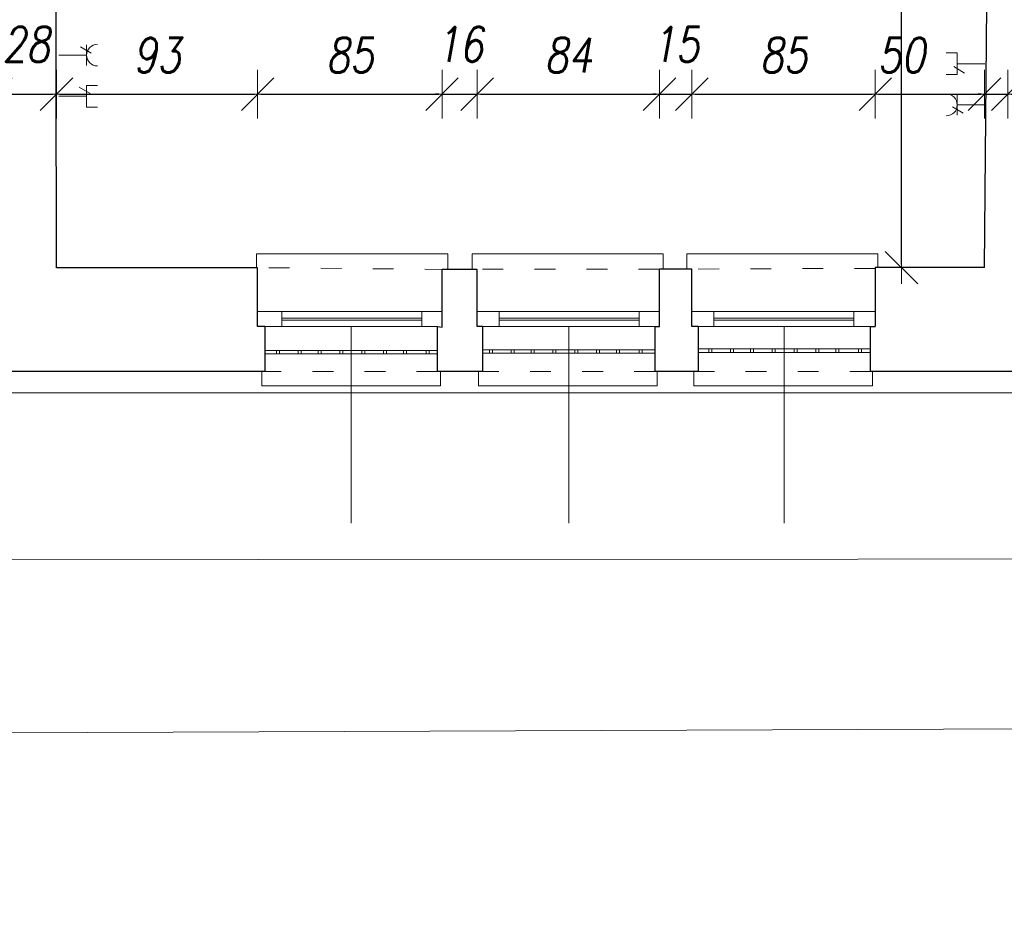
# Model space of a CAD drawing. Header units: millimetres. Extents: x -60479 to 14193, y -32440 to 949.
# Tile 37 of 68: x -28816 to -24276, y -28742 to -24636. Entities that reach past the tile are written whole.
import ezdxf

# ---------------------------------------------------------------- set-up
doc = ezdxf.new("R2010")
doc.units = ezdxf.units.MM
doc.header["$LTSCALE"] = 8
doc.linetypes.add('ACAD_ISO03W100', pattern=[30, 12, -18])
doc.layers.get('Defpoints').update_dxf_attribs({"lineweight": 0})
for name, color, linetype, lineweight in [('A_DIMEN', 7, 'Continuous', 0), ('instalacje', 6, 'Continuous', 0), ('parter_dzwi i okna', 3, 'Continuous', 0), ('parter_kraty', 8, 'Continuous', 0), ('parter_parapet', 6, 'Continuous', 0), ('parter_podciąg', 2, 'ACAD_ISO03W100', 0), ('parter_rzut', 7, 'Continuous', 30), ('parter_widok', 4, 'Continuous', 0), ('RZUT_wymiarowanie', 2, 'Continuous', 0), ('wymiarowanie', 4, 'Continuous', 0)]:
    doc.layers.add(name, color=color, linetype=linetype, lineweight=lineweight)
doc.styles.add('ROMANS1', font='romans.shx', dxfattribs={"width": 0.8, "oblique": 10})
doc.dimstyles.new('NARCH100', dxfattribs={"dimscale": 100, "dimtxt": 1.6, "dimasz": 0.15, "dimexe": 0, "dimexo": 0, "dimgap": 1, "dimtad": 1, "dimdec": 0, "dimlfac": 0.1, "dimrnd": 1, "dimdsep": 46, "dimtxsty": 'ROMANS1', "dimblk": 'wym', "dimcen": -1.5, "dimse1": 1, "dimse2": 1, "dimclrd": 4, "dimclre": 4, "dimclrt": 3, "dimadec": 0, "dimazin": 0, "dimtfac": 0.04, "dimtdec": 0, "dimtmove": 2, "dimatfit": 3, "dimldrblk": 'wym', "dimfxl": 0, "dimtolj": 1, "dimarcsym": 0})

# ---------------------------------------------------------------- blocks, each defined once
blk = doc.blocks.new('wym')
at = {"layer": 'A_DIMEN', "color": 4, "ltscale": 100}
for p, q in [((0, -7.5), (0, 7.5)), ((-5, -5), (5, 5)), ((-5, 0), (5, 0))]:
    blk.add_line(p, q, dxfattribs=at)
blk = doc.blocks.new('*D264')
at = {"layer": 'Defpoints', "color": 0, "transparency": 16777216}
for p in [(-29878.8, -26258.7), (-27685.3, -26258.7), (-27685.3, -31813.7)]:
    blk.add_point(p, dxfattribs=at)
at = {"layer": 'RZUT_wymiarowanie', "color": 4, "lineweight": -2, "transparency": 16777216}
blk.add_line((-29863.8, -31813.7), (-27700.3, -31813.7), dxfattribs=at)
at = {"layer": 'RZUT_wymiarowanie', "color": 4, "lineweight": -2, "transparency": 16777216, "xscale": 15, "yscale": 15, "zscale": 15, "rotation": 179.9999999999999}
blk.add_blockref('wym', (-29878.8, -31813.7), dxfattribs=at)
at = {"layer": 'RZUT_wymiarowanie', "color": 4, "lineweight": -2, "transparency": 16777216, "xscale": 15, "yscale": 15, "zscale": 15}
blk.add_blockref('wym', (-27685.3, -31813.7), dxfattribs=at)
at = {"layer": 'RZUT_wymiarowanie', "color": 3, "transparency": 16777216, "insert": (-28782.1, -31633.7), "char_height": 160, "attachment_point": 5, "style": 'ROMANS1'}
blk.add_mtext('\\A1;219', dxfattribs=at)
blk = doc.blocks.new('*D265')
at = {"layer": 'Defpoints', "color": 0, "transparency": 16777216}
for p in [(-27685.3, -26258.7), (-26889.5, -26258.7), (-26889.5, -31813.7)]:
    blk.add_point(p, dxfattribs=at)
at = {"layer": 'RZUT_wymiarowanie', "color": 4, "lineweight": -2, "transparency": 16777216}
blk.add_line((-27670.3, -31813.7), (-26904.5, -31813.7), dxfattribs=at)
at = {"layer": 'RZUT_wymiarowanie', "color": 4, "lineweight": -2, "transparency": 16777216, "xscale": 15, "yscale": 15, "zscale": 15, "rotation": 179.9999999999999}
blk.add_blockref('wym', (-27685.3, -31813.7), dxfattribs=at)
at = {"layer": 'RZUT_wymiarowanie', "color": 4, "lineweight": -2, "transparency": 16777216, "xscale": 15, "yscale": 15, "zscale": 15}
blk.add_blockref('wym', (-26889.5, -31813.7), dxfattribs=at)
at = {"layer": 'RZUT_wymiarowanie', "color": 3, "transparency": 16777216, "insert": (-27287.4, -31633.7), "char_height": 160, "attachment_point": 5, "style": 'ROMANS1'}
blk.add_mtext('\\A1;80', dxfattribs=at)
blk = doc.blocks.new('*D266')
at = {"layer": 'Defpoints', "color": 0, "transparency": 16777216}
for p in [(-26889.5, -26258.7), (-26681.4, -26258.7), (-26681.4, -31813.7)]:
    blk.add_point(p, dxfattribs=at)
at = {"layer": 'RZUT_wymiarowanie', "color": 4, "lineweight": -2, "transparency": 16777216}
for p, q in [((-26904.5, -31813.7), (-26919.5, -31813.7)), ((-26889.5, -31813.7), (-26681.4, -31813.7)), ((-26666.4, -31813.7), (-26651.4, -31813.7))]:
    blk.add_line(p, q, dxfattribs=at)
at = {"layer": 'RZUT_wymiarowanie', "color": 4, "lineweight": -2, "transparency": 16777216, "xscale": 15, "yscale": 15, "zscale": 15}
for p, rotation in [((-26889.5, -31813.7), 359.9999999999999), ((-26681.4, -31813.7), 179.9999999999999)]:
    blk.add_blockref('wym', p, dxfattribs=dict(at, rotation=rotation))
at = {"layer": 'RZUT_wymiarowanie', "color": 3, "transparency": 16777216, "insert": (-26785.5, -31617.3), "char_height": 160, "attachment_point": 5, "style": 'ROMANS1'}
blk.add_mtext('\\A1;21', dxfattribs=at)
blk = doc.blocks.new('*D267')
at = {"layer": 'Defpoints', "color": 0, "transparency": 16777216}
for p in [(-26681.4, -26258.7), (-25886.1, -26258.7), (-25886.1, -31813.7)]:
    blk.add_point(p, dxfattribs=at)
at = {"layer": 'RZUT_wymiarowanie', "color": 4, "lineweight": -2, "transparency": 16777216}
blk.add_line((-26666.4, -31813.7), (-25901.1, -31813.7), dxfattribs=at)
at = {"layer": 'RZUT_wymiarowanie', "color": 4, "lineweight": -2, "transparency": 16777216, "xscale": 15, "yscale": 15, "zscale": 15, "rotation": 179.9999999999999}
blk.add_blockref('wym', (-26681.4, -31813.7), dxfattribs=at)
at = {"layer": 'RZUT_wymiarowanie', "color": 4, "lineweight": -2, "transparency": 16777216, "xscale": 15, "yscale": 15, "zscale": 15}
blk.add_blockref('wym', (-25886.1, -31813.7), dxfattribs=at)
at = {"layer": 'RZUT_wymiarowanie', "color": 3, "transparency": 16777216, "insert": (-26283.8, -31633.7), "char_height": 160, "attachment_point": 5, "style": 'ROMANS1'}
blk.add_mtext('\\A1;80', dxfattribs=at)
blk = doc.blocks.new('*D149')
at = {"layer": 'Defpoints', "color": 0, "transparency": 16777216}
for p in [(-25886.1, -26258.7), (-25688, -26258.7), (-25688, -31813.7)]:
    blk.add_point(p, dxfattribs=at)
at = {"layer": 'RZUT_wymiarowanie', "color": 4, "lineweight": -2, "transparency": 16777216}
for p, q in [((-25901.1, -31813.7), (-25916.1, -31813.7)), ((-25886.1, -31813.7), (-25688, -31813.7)), ((-25673, -31813.7), (-25658, -31813.7))]:
    blk.add_line(p, q, dxfattribs=at)
at = {"layer": 'RZUT_wymiarowanie', "color": 4, "lineweight": -2, "transparency": 16777216, "xscale": 15, "yscale": 15, "zscale": 15}
for p, rotation in [((-25886.1, -31813.7), 359.9999999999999), ((-25688, -31813.7), 179.9999999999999)]:
    blk.add_blockref('wym', p, dxfattribs=dict(at, rotation=rotation))
at = {"layer": 'RZUT_wymiarowanie', "color": 3, "transparency": 16777216, "insert": (-25787.1, -31619.1), "char_height": 160, "attachment_point": 5, "style": 'ROMANS1'}
blk.add_mtext('\\A1;20', dxfattribs=at)
blk = doc.blocks.new('*D150')
at = {"layer": 'Defpoints', "color": 0, "transparency": 16777216}
for p in [(-25688, -26258.7), (-24892.5, -26258.7), (-24892.5, -31813.7)]:
    blk.add_point(p, dxfattribs=at)
at = {"layer": 'RZUT_wymiarowanie', "color": 4, "lineweight": -2, "transparency": 16777216}
blk.add_line((-25673, -31813.7), (-24907.5, -31813.7), dxfattribs=at)
at = {"layer": 'RZUT_wymiarowanie', "color": 4, "lineweight": -2, "transparency": 16777216, "xscale": 15, "yscale": 15, "zscale": 15, "rotation": 179.9999999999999}
blk.add_blockref('wym', (-25688, -31813.7), dxfattribs=at)
at = {"layer": 'RZUT_wymiarowanie', "color": 4, "lineweight": -2, "transparency": 16777216, "xscale": 15, "yscale": 15, "zscale": 15}
blk.add_blockref('wym', (-24892.5, -31813.7), dxfattribs=at)
at = {"layer": 'RZUT_wymiarowanie', "color": 3, "transparency": 16777216, "insert": (-25290.3, -31633.7), "char_height": 160, "attachment_point": 5, "style": 'ROMANS1'}
blk.add_mtext('\\A1;80', dxfattribs=at)
blk = doc.blocks.new('*D151')
at = {"layer": 'Defpoints', "color": 0, "transparency": 16777216}
for p in [(-24892.5, -26258.7), (-23706.5, -26258.7), (-23706.5, -31813.7)]:
    blk.add_point(p, dxfattribs=at)
at = {"layer": 'RZUT_wymiarowanie', "color": 4, "lineweight": -2, "transparency": 16777216}
blk.add_line((-24877.5, -31813.7), (-23721.5, -31813.7), dxfattribs=at)
at = {"layer": 'RZUT_wymiarowanie', "color": 4, "lineweight": -2, "transparency": 16777216, "xscale": 15, "yscale": 15, "zscale": 15, "rotation": 179.9999999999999}
blk.add_blockref('wym', (-24892.5, -31813.7), dxfattribs=at)
at = {"layer": 'RZUT_wymiarowanie', "color": 4, "lineweight": -2, "transparency": 16777216, "xscale": 15, "yscale": 15, "zscale": 15}
blk.add_blockref('wym', (-23706.5, -31813.7), dxfattribs=at)
at = {"layer": 'RZUT_wymiarowanie', "color": 3, "transparency": 16777216, "insert": (-24299.5, -31633.7), "char_height": 160, "attachment_point": 5, "style": 'ROMANS1'}
blk.add_mtext('\\A1;119', dxfattribs=at)
blk = doc.blocks.new('*D178')
at = {"layer": 'Defpoints', "color": 0, "transparency": 16777216}
for p in [(-56057.1, -26261.6), (-1532.1, -26294.4), (-1532.1, -32327.7)]:
    blk.add_point(p, dxfattribs=at)
at = {"layer": 'RZUT_wymiarowanie', "color": 4, "lineweight": -2, "transparency": 16777216}
blk.add_line((-56042.1, -32327.7), (-1547.1, -32327.7), dxfattribs=at)
at = {"layer": 'RZUT_wymiarowanie', "color": 4, "lineweight": -2, "transparency": 16777216, "xscale": 15, "yscale": 15, "zscale": 15, "rotation": 179.9999999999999}
blk.add_blockref('wym', (-56057.1, -32327.7), dxfattribs=at)
at = {"layer": 'RZUT_wymiarowanie', "color": 4, "lineweight": -2, "transparency": 16777216, "xscale": 15, "yscale": 15, "zscale": 15}
blk.add_blockref('wym', (-1532.1, -32327.7), dxfattribs=at)
at = {"layer": 'RZUT_wymiarowanie', "color": 3, "transparency": 16777216, "insert": (-28794.6, -32147.7), "char_height": 160, "attachment_point": 5, "style": 'ROMANS1'}
blk.add_mtext('\\A1;5453', dxfattribs=at)
blk = doc.blocks.new('*D569')
at = {"layer": 'Defpoints', "color": 0, "transparency": 16777216}
for p in [(-28646.2, -24979.7), (-28924.7, -25779.7), (-28646.2, -25779.4)]:
    blk.add_point(p, dxfattribs=at)
at = {"layer": 'instalacje', "color": 4, "lineweight": -2, "transparency": 16777216}
blk.add_line((-28909.7, -24979.7), (-28661.2, -24979.7), dxfattribs=at)
at = {"layer": 'instalacje', "color": 4, "lineweight": -2, "transparency": 16777216, "xscale": 15, "yscale": 15, "zscale": 15, "rotation": 179.9999999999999}
blk.add_blockref('wym', (-28924.7, -24979.7), dxfattribs=at)
at = {"layer": 'instalacje', "color": 4, "lineweight": -2, "transparency": 16777216, "xscale": 15, "yscale": 15, "zscale": 15}
blk.add_blockref('wym', (-28646.2, -24979.7), dxfattribs=at)
at = {"layer": 'instalacje', "color": 3, "transparency": 16777216, "insert": (-28785.4, -24749.7), "char_height": 160, "attachment_point": 5, "style": 'ROMANS1'}
blk.add_mtext('\\A1;28', dxfattribs=at)
blk = doc.blocks.new('*D570')
at = {"layer": 'Defpoints', "color": 0, "transparency": 16777216}
for p in [(-27718.5, -24979.7), (-28646.2, -25779.4), (-27718.5, -25981.2)]:
    blk.add_point(p, dxfattribs=at)
at = {"layer": 'instalacje', "color": 4, "lineweight": -2, "transparency": 16777216}
blk.add_line((-28631.2, -24979.7), (-27733.5, -24979.7), dxfattribs=at)
at = {"layer": 'instalacje', "color": 4, "lineweight": -2, "transparency": 16777216, "xscale": 15, "yscale": 15, "zscale": 15, "rotation": 179.9999999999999}
blk.add_blockref('wym', (-28646.2, -24979.7), dxfattribs=at)
at = {"layer": 'instalacje', "color": 4, "lineweight": -2, "transparency": 16777216, "xscale": 15, "yscale": 15, "zscale": 15}
blk.add_blockref('wym', (-27718.5, -24979.7), dxfattribs=at)
at = {"layer": 'instalacje', "color": 3, "transparency": 16777216, "insert": (-28182.3, -24799.7), "char_height": 160, "attachment_point": 5, "style": 'ROMANS1'}
blk.add_mtext('\\A1;93', dxfattribs=at)
blk = doc.blocks.new('*D571')
at = {"layer": 'Defpoints', "color": 0, "transparency": 16777216}
for p in [(-26868.5, -24979.7), (-27718.5, -25981.2), (-26868.5, -25981.2)]:
    blk.add_point(p, dxfattribs=at)
at = {"layer": 'instalacje', "color": 4, "lineweight": -2, "transparency": 16777216}
blk.add_line((-27703.5, -24979.7), (-26883.5, -24979.7), dxfattribs=at)
at = {"layer": 'instalacje', "color": 4, "lineweight": -2, "transparency": 16777216, "xscale": 15, "yscale": 15, "zscale": 15, "rotation": 179.9999999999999}
blk.add_blockref('wym', (-27718.5, -24979.7), dxfattribs=at)
at = {"layer": 'instalacje', "color": 4, "lineweight": -2, "transparency": 16777216, "xscale": 15, "yscale": 15, "zscale": 15}
blk.add_blockref('wym', (-26868.5, -24979.7), dxfattribs=at)
at = {"layer": 'instalacje', "color": 3, "transparency": 16777216, "insert": (-27293.5, -24799.7), "char_height": 160, "attachment_point": 5, "style": 'ROMANS1'}
blk.add_mtext('\\A1;85', dxfattribs=at)
blk = doc.blocks.new('*D572')
at = {"layer": 'Defpoints', "color": 0, "transparency": 16777216}
for p in [(-26706.2, -24979.7), (-26868.5, -25981.2), (-26706.2, -25981.2)]:
    blk.add_point(p, dxfattribs=at)
at = {"layer": 'instalacje', "color": 4, "lineweight": -2, "transparency": 16777216}
for p, q in [((-26883.5, -24979.7), (-26898.5, -24979.7)), ((-26868.5, -24979.7), (-26706.2, -24979.7)), ((-26691.2, -24979.7), (-26676.2, -24979.7))]:
    blk.add_line(p, q, dxfattribs=at)
at = {"layer": 'instalacje', "color": 4, "lineweight": -2, "transparency": 16777216, "xscale": 15, "yscale": 15, "zscale": 15}
for p, rotation in [((-26868.5, -24979.7), 359.9999999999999), ((-26706.2, -24979.7), 179.9999999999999)]:
    blk.add_blockref('wym', p, dxfattribs=dict(at, rotation=rotation))
at = {"layer": 'instalacje', "color": 3, "transparency": 16777216, "insert": (-26787.4, -24749.7), "char_height": 160, "attachment_point": 5, "style": 'ROMANS1'}
blk.add_mtext('\\A1;16', dxfattribs=at)
blk = doc.blocks.new('*D573')
at = {"layer": 'Defpoints', "color": 0, "transparency": 16777216}
for p in [(-25865.8, -24979.7), (-26706.2, -25981.2), (-25865.8, -25981.2)]:
    blk.add_point(p, dxfattribs=at)
at = {"layer": 'instalacje', "color": 4, "lineweight": -2, "transparency": 16777216}
blk.add_line((-26691.2, -24979.7), (-25880.8, -24979.7), dxfattribs=at)
at = {"layer": 'instalacje', "color": 4, "lineweight": -2, "transparency": 16777216, "xscale": 15, "yscale": 15, "zscale": 15, "rotation": 179.9999999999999}
blk.add_blockref('wym', (-26706.2, -24979.7), dxfattribs=at)
at = {"layer": 'instalacje', "color": 4, "lineweight": -2, "transparency": 16777216, "xscale": 15, "yscale": 15, "zscale": 15}
blk.add_blockref('wym', (-25865.8, -24979.7), dxfattribs=at)
at = {"layer": 'instalacje', "color": 3, "transparency": 16777216, "insert": (-26286, -24799.7), "char_height": 160, "attachment_point": 5, "style": 'ROMANS1'}
blk.add_mtext('\\A1;84', dxfattribs=at)
blk = doc.blocks.new('*D574')
at = {"layer": 'Defpoints', "color": 0, "transparency": 16777216}
for p in [(-25716.3, -24979.7), (-25865.8, -25981.2), (-25716.3, -25981.2)]:
    blk.add_point(p, dxfattribs=at)
at = {"layer": 'instalacje', "color": 4, "lineweight": -2, "transparency": 16777216}
for p, q in [((-25880.8, -24979.7), (-25895.8, -24979.7)), ((-25865.8, -24979.7), (-25716.3, -24979.7)), ((-25701.3, -24979.7), (-25686.3, -24979.7))]:
    blk.add_line(p, q, dxfattribs=at)
at = {"layer": 'instalacje', "color": 4, "lineweight": -2, "transparency": 16777216, "xscale": 15, "yscale": 15, "zscale": 15}
for p, rotation in [((-25865.8, -24979.7), 359.9999999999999), ((-25716.3, -24979.7), 179.9999999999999)]:
    blk.add_blockref('wym', p, dxfattribs=dict(at, rotation=rotation))
at = {"layer": 'instalacje', "color": 3, "transparency": 16777216, "insert": (-25791.1, -24749.7), "char_height": 160, "attachment_point": 5, "style": 'ROMANS1'}
blk.add_mtext('\\A1;15', dxfattribs=at)
blk = doc.blocks.new('*D575')
at = {"layer": 'Defpoints', "color": 0, "transparency": 16777216}
for p in [(-24870.7, -24979.7), (-25716.3, -25981.2), (-24870.7, -25981.2)]:
    blk.add_point(p, dxfattribs=at)
at = {"layer": 'instalacje', "color": 4, "lineweight": -2, "transparency": 16777216}
blk.add_line((-25701.3, -24979.7), (-24885.7, -24979.7), dxfattribs=at)
at = {"layer": 'instalacje', "color": 4, "lineweight": -2, "transparency": 16777216, "xscale": 15, "yscale": 15, "zscale": 15, "rotation": 179.9999999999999}
blk.add_blockref('wym', (-25716.3, -24979.7), dxfattribs=at)
at = {"layer": 'instalacje', "color": 4, "lineweight": -2, "transparency": 16777216, "xscale": 15, "yscale": 15, "zscale": 15}
blk.add_blockref('wym', (-24870.7, -24979.7), dxfattribs=at)
at = {"layer": 'instalacje', "color": 3, "transparency": 16777216, "insert": (-25293.5, -24799.7), "char_height": 160, "attachment_point": 5, "style": 'ROMANS1'}
blk.add_mtext('\\A1;85', dxfattribs=at)
blk = doc.blocks.new('*D576')
at = {"layer": 'Defpoints', "color": 0, "transparency": 16777216}
for p in [(-24367.7, -24979.7), (-24367.7, -25779.1), (-24870.7, -25981.2)]:
    blk.add_point(p, dxfattribs=at)
at = {"layer": 'instalacje', "color": 4, "lineweight": -2, "transparency": 16777216}
blk.add_line((-24855.7, -24979.7), (-24382.7, -24979.7), dxfattribs=at)
at = {"layer": 'instalacje', "color": 4, "lineweight": -2, "transparency": 16777216, "xscale": 15, "yscale": 15, "zscale": 15, "rotation": 179.9999999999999}
blk.add_blockref('wym', (-24870.7, -24979.7), dxfattribs=at)
at = {"layer": 'instalacje', "color": 4, "lineweight": -2, "transparency": 16777216, "xscale": 15, "yscale": 15, "zscale": 15}
blk.add_blockref('wym', (-24367.7, -24979.7), dxfattribs=at)
at = {"layer": 'instalacje', "color": 3, "transparency": 16777216, "insert": (-24750.2, -24799.7), "char_height": 160, "attachment_point": 5, "style": 'ROMANS1'}
blk.add_mtext('\\A1;50', dxfattribs=at)
blk = doc.blocks.new('*D577')
at = {"layer": 'Defpoints', "color": 0, "transparency": 16777216}
for p in [(-24259.4, -24979.7), (-24367.7, -25779.1), (-24259.4, -25776.3)]:
    blk.add_point(p, dxfattribs=at)
at = {"layer": 'instalacje', "color": 4, "lineweight": -2, "transparency": 16777216}
for p, q in [((-24382.7, -24979.7), (-24397.7, -24979.7)), ((-24367.7, -24979.7), (-24259.4, -24979.7)), ((-24244.4, -24979.7), (-24229.4, -24979.7))]:
    blk.add_line(p, q, dxfattribs=at)
at = {"layer": 'instalacje', "color": 4, "lineweight": -2, "transparency": 16777216, "xscale": 15, "yscale": 15, "zscale": 15}
for p, rotation in [((-24367.7, -24979.7), 359.9999999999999), ((-24259.4, -24979.7), 179.9999999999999)]:
    blk.add_blockref('wym', p, dxfattribs=dict(at, rotation=rotation))
at = {"layer": 'instalacje', "color": 3, "transparency": 16777216, "insert": (-24147.6, -25146.8), "char_height": 160, "attachment_point": 5, "style": 'ROMANS1'}
blk.add_mtext('\\A1;11', dxfattribs=at)
blk = doc.blocks.new('*D578')
at = {"layer": 'Defpoints', "color": 0, "transparency": 16777216}
for p in [(-23730.3, -24979.7), (-24259.4, -25776.3), (-23730.3, -25981.2)]:
    blk.add_point(p, dxfattribs=at)
at = {"layer": 'instalacje', "color": 4, "lineweight": -2, "transparency": 16777216}
blk.add_line((-24244.4, -24979.7), (-23745.3, -24979.7), dxfattribs=at)
at = {"layer": 'instalacje', "color": 4, "lineweight": -2, "transparency": 16777216, "xscale": 15, "yscale": 15, "zscale": 15, "rotation": 179.9999999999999}
blk.add_blockref('wym', (-24259.4, -24979.7), dxfattribs=at)
at = {"layer": 'instalacje', "color": 4, "lineweight": -2, "transparency": 16777216, "xscale": 15, "yscale": 15, "zscale": 15}
blk.add_blockref('wym', (-23730.3, -24979.7), dxfattribs=at)
at = {"layer": 'instalacje', "color": 3, "transparency": 16777216, "insert": (-23994.8, -24799.7), "char_height": 160, "attachment_point": 5, "style": 'ROMANS1'}
blk.add_mtext('\\A1;53', dxfattribs=at)
blk = doc.blocks.new('*D609')
at = {"layer": 'Defpoints', "color": 0, "transparency": 16777216}
for p in [(-24750.2, -20762.7), (-24418.9, -20762.7), (-24367.7, -25779.1)]:
    blk.add_point(p, dxfattribs=at)
at = {"layer": 'instalacje', "color": 4, "lineweight": -2, "transparency": 16777216}
blk.add_line((-24750.2, -25764.1), (-24750.2, -20777.7), dxfattribs=at)
at = {"layer": 'instalacje', "color": 4, "lineweight": -2, "transparency": 16777216, "xscale": 15, "yscale": 15, "zscale": 15}
for p, rotation in [((-24750.2, -20762.7), 90), ((-24750.2, -25779.1), 270)]:
    blk.add_blockref('wym', p, dxfattribs=dict(at, rotation=rotation))
at = {"layer": 'instalacje', "color": 3, "transparency": 16777216, "insert": (-24930.2, -23270.9), "char_height": 160, "attachment_point": 5, "rotation": 90, "style": 'ROMANS1'}
blk.add_mtext('\\A1;502', dxfattribs=at)

msp = doc.modelspace()

# ---------------------------------------------------------------- linework, layer by layer
at = {"layer": 'instalacje'}
for points in [[(-28485.7, -24790.8), (-28535.4, -24760.9)], [(-28507.3, -24751.5), (-28507.3, -24847.4)], [(-28507.3, -24799.4), (-28635.3, -24799.4)], [(-24543.3, -24788.8), (-24493, -24788.8)], [(-24493, -24788.8), (-24493, -24889.3)], [(-24508.9, -24852.1), (-24459.2, -24882)], [(-24493, -24839.1), (-24365, -24839.1)], [(-24543.3, -24889.3), (-24493, -24889.3)], [(-28491.4, -24976.4), (-28541.1, -24946.5)], [(-28507.3, -25039.7), (-28507.3, -24939.2)], [(-28457, -24939.2), (-28507.3, -24939.2)], [(-28507.3, -24989.4), (-28635.3, -24989.4)], [(-24493, -25077), (-24493, -24981.1)], [(-28457, -25039.7), (-28507.3, -25039.7)], [(-24514.6, -25037.7), (-24464.9, -25067.6)], [(-24493, -25029.1), (-24365, -25029.1)]]:
    msp.add_lwpolyline(points, dxfattribs=at)
for centre, start, end in [((-28457, -24799.4), 90, 270), ((-24543.3, -25029.1), 270, 90)]:
    msp.add_arc(centre, 50.2, start, end, dxfattribs=at)
at = {"layer": 'parter_dzwi i okna'}
for points in [[(-26868.5, -25981.2), (-27718.5, -25981.2)], [(-27606.4, -25981.2), (-27606.4, -26051.2)], [(-26961, -25981.2), (-26961, -26051.2)], [(-25865.8, -25981.2), (-26706.2, -25981.2)], [(-26605.1, -25981.2), (-26605.1, -26051.2)], [(-25959.8, -25981.2), (-25959.8, -26051.2)], [(-25716.7, -25971.2), (-25717.1, -25971.2)], [(-24870.7, -25981.2), (-25716.3, -25981.2)], [(-25615.2, -25981.2), (-25615.2, -26051.2)], [(-24969.9, -25981.2), (-24969.9, -26051.2)], [(-26889.5, -26051.2), (-27685.3, -26051.2)], [(-26961, -26012.4), (-27606.4, -26012.4)], [(-26961, -26022), (-27606.4, -26022)], [(-25886.1, -26051.2), (-26681.4, -26051.2)], [(-25959.8, -26012.4), (-26605.1, -26012.4)], [(-25959.8, -26022), (-26605.1, -26022)], [(-24892.5, -26051.2), (-25688, -26051.2)], [(-24969.9, -26012.4), (-25615.2, -26012.4)], [(-24969.9, -26022), (-25615.2, -26022)]]:
    msp.add_lwpolyline(points, dxfattribs=at)
at = {"layer": 'parter_kraty'}
for points in [[(-27685.3, -26161.1), (-26889.5, -26161.1)], [(-27685.3, -26176.8), (-26889.5, -26176.8)], [(-27631.8, -26161.1), (-27631.8, -26176.8)], [(-27618.1, -26161.1), (-27618.1, -26176.8)], [(-27531.7, -26161.1), (-27531.7, -26176.8)], [(-27518, -26161.1), (-27518, -26176.8)], [(-27439.4, -26161.1), (-27439.4, -26176.8)], [(-27425.6, -26161.1), (-27425.6, -26176.8)], [(-27338.9, -26161.1), (-27338.9, -26176.8)], [(-27325.2, -26161.1), (-27325.2, -26176.8)], [(-27237.8, -26161.1), (-27237.8, -26176.8)], [(-27224.1, -26161.1), (-27224.1, -26176.8)], [(-27137.6, -26161.1), (-27137.6, -26176.8)], [(-27123.9, -26161.1), (-27123.9, -26176.8)], [(-27046.4, -26161.1), (-27046.4, -26176.8)], [(-27032.7, -26161.1), (-27032.7, -26176.8)], [(-26941.7, -26161.1), (-26941.7, -26176.8)], [(-26928, -26161.1), (-26928, -26176.8)], [(-26681.4, -26158.3), (-25886.1, -26158.3)], [(-26681.4, -26174), (-25886.1, -26174)], [(-26649.8, -26158.3), (-26649.8, -26174)], [(-26636.1, -26158.3), (-26636.1, -26174)], [(-26549.7, -26158.3), (-26549.7, -26174)], [(-26536, -26158.3), (-26536, -26174)], [(-26457.4, -26158.3), (-26457.4, -26174)], [(-26443.6, -26158.3), (-26443.6, -26174)], [(-26356.9, -26158.3), (-26356.9, -26174)], [(-26343.2, -26158.3), (-26343.2, -26174)], [(-26255.8, -26158.3), (-26255.8, -26174)], [(-26242.1, -26158.3), (-26242.1, -26174)], [(-26155.6, -26158.3), (-26155.6, -26174)], [(-26141.9, -26158.3), (-26141.9, -26174)], [(-26064.4, -26158.3), (-26064.4, -26174)], [(-26050.7, -26158.3), (-26050.7, -26174)], [(-25959.7, -26158.3), (-25959.7, -26174)], [(-25946, -26158.3), (-25946, -26174)], [(-25688, -26154.1), (-24892.5, -26154.1)], [(-25688, -26169.8), (-24892.5, -26169.8)], [(-25638.5, -26154.1), (-25638.5, -26169.8)], [(-25624.8, -26154.1), (-25624.8, -26169.8)], [(-25538.5, -26154.1), (-25538.5, -26169.8)], [(-25524.8, -26154.1), (-25524.8, -26169.8)], [(-25446.1, -26154.1), (-25446.1, -26169.8)], [(-25432.4, -26154.1), (-25432.4, -26169.8)], [(-25345.7, -26154.1), (-25345.7, -26169.8)], [(-25331.9, -26154.1), (-25331.9, -26169.8)], [(-25244.5, -26154.1), (-25244.5, -26169.8)], [(-25230.8, -26154.1), (-25230.8, -26169.8)], [(-25144.3, -26154.1), (-25144.3, -26169.8)], [(-25130.6, -26154.1), (-25130.6, -26169.8)], [(-25053.1, -26154.1), (-25053.1, -26169.8)], [(-25039.4, -26154.1), (-25039.4, -26169.8)], [(-24948.4, -26154.1), (-24948.4, -26169.8)], [(-24934.7, -26154.1), (-24934.7, -26169.8)]]:
    msp.add_lwpolyline(points, dxfattribs=at)
at = {"layer": 'parter_parapet'}
for points in [[(-27723.3, -25779.4), (-27723.3, -25716.3), (-26842.2, -25716.3), (-26842.2, -25787.2)], [(-26729.6, -25787.2), (-26729.6, -25716.3), (-25848.5, -25716.3), (-25848.5, -25785.8)], [(-25740.3, -25785.8), (-25740.3, -25716.3), (-24859.2, -25716.3), (-24859.2, -25779.1)], [(-27699.5, -26258.7), (-27699.5, -26324.3), (-26875.1, -26324.3), (-26875.1, -26258.7)], [(-26700.6, -26258.7), (-26700.6, -26324.3), (-25876.2, -26324.3), (-25876.2, -26258.7)], [(-25707.8, -26258.7), (-25707.8, -26324.3), (-24883.4, -26324.3), (-24883.4, -26258.7)]]:
    msp.add_lwpolyline(points, dxfattribs=at)
at = {"layer": 'parter_podciąg'}
for points in [[(-26851.6, -25787.2), (-27723.3, -25779.4)], [(-24870.7, -25782.7), (-25716.3, -25785.8)], [(-25865.8, -25785.8), (-26706.2, -25785.8)], [(-26889.5, -26258.7), (-27685.3, -26258.7)], [(-25886.1, -26258.7), (-26681.4, -26258.7)], [(-24892.5, -26258.7), (-25688, -26258.7)]]:
    msp.add_lwpolyline(points, dxfattribs=at)
at = {"layer": 'parter_rzut'}
for points in [[(-27718.5, -25849.9), (-27718.5, -25779.4), (-28646.2, -25779.4), (-28654.9, -20166.1), (-27480.3, -20166.1)], [(-24367.7, -25779.1), (-24322.3, -20762.7)], [(-24367.7, -25779.1), (-24870.7, -25779.1), (-24870.7, -26051.2)], [(-26681.4, -26051.2), (-26681.4, -26258.7), (-26889.5, -26258.7), (-26889.5, -26051.2), (-26868.5, -26053.7), (-26868.5, -25787.2)], [(-26706.2, -25787.2), (-26868.5, -25787.2)], [(-26681.4, -26051.2), (-26706.2, -26051.2), (-26706.2, -25787.2)], [(-25688, -26051.2), (-25688, -26258.7), (-25886.1, -26258.7), (-25886.1, -26051.2), (-25865.8, -26051.2), (-25865.8, -25785.8)], [(-25716.3, -25785.8), (-25865.8, -25785.8)], [(-25688, -26051.2), (-25716.3, -26051.2), (-25716.3, -25785.8)], [(-27685.3, -26051.2), (-27718.5, -26050.8), (-27718.5, -25849.9)], [(-27685.3, -26051.2), (-27685.3, -26258.7), (-27881.9, -26258.7)], [(-24702.5, -26258.7), (-24892.5, -26258.7), (-24892.5, -26051.2), (-24870.7, -26051.2)], [(-27881.9, -26258.7), (-29691.8, -26258.7)], [(-23895.8, -26258.7), (-24702.5, -26258.7)]]:
    msp.add_lwpolyline(points, dxfattribs=at)
at = {"layer": 'parter_widok'}
for points in [[(-30477.3, -26455.8), (-30477.3, -26356.4), (-10882.9, -26356.4)], [(-30477.3, -26455.8), (-30477.3, -27929.6), (-13899.6, -27865.2)]]:
    msp.add_lwpolyline(points, dxfattribs=at)
at = {"layer": 'RZUT_wymiarowanie'}
msp.add_lwpolyline([(-13903.2, -27116.9), (-30477.3, -27126.9), (-30289.3, -27406.1)], dxfattribs=at)
at = {"layer": 'wymiarowanie'}
for points in [[(-27288, -26956.6), (-27287.4, -26051.2)], [(-26284.3, -26956.6), (-26283.8, -26051.2)], [(-25290.8, -26956.6), (-25290.3, -26051.2)]]:
    msp.add_lwpolyline(points, dxfattribs=at)

# ---------------------------------------------------------------- dimensions: what is measured, and where the dimension line sits
at = {"layer": 'instalacje'}
dim = msp.add_linear_dim(base=(-24750.2, -20762.7), p1=(-24367.7, -25779.1), p2=(-24418.9, -20762.7), angle=90, dimstyle='NARCH100', dxfattribs=at)
dim.commit()
dim.dimension.update_dxf_attribs({"geometry": '*D609', "text_midpoint": (-24930.2, -23270.9)})
for base, p1, p2, picture, middle in [((-28646.2, -24979.7), (-28924.7, -25779.7), (-28646.2, -25779.4), '*D569', (-28785.4, -24749.7)), ((-26706.2, -24979.7), (-26868.5, -25981.2), (-26706.2, -25981.2), '*D572', (-26787.4, -24749.7)), ((-25716.3, -24979.7), (-25865.8, -25981.2), (-25716.3, -25981.2), '*D574', (-25791.1, -24749.7)), ((-27718.5, -24979.7), (-28646.2, -25779.4), (-27718.5, -25981.2), '*D570', (-28182.3, -24799.7)), ((-26868.5, -24979.7), (-27718.5, -25981.2), (-26868.5, -25981.2), '*D571', (-27293.5, -24799.7)), ((-25865.8, -24979.7), (-26706.2, -25981.2), (-25865.8, -25981.2), '*D573', (-26286, -24799.7)), ((-24870.7, -24979.7), (-25716.3, -25981.2), (-24870.7, -25981.2), '*D575', (-25293.5, -24799.7)), ((-23730.3, -24979.7), (-24259.4, -25776.3), (-23730.3, -25981.2), '*D578', (-23994.8, -24799.7))]:
    dim = msp.add_linear_dim(base=base, p1=p1, p2=p2, dimstyle='NARCH100', dxfattribs=at)
    dim.commit()
    dim.dimension.update_dxf_attribs({"geometry": picture, "text_midpoint": middle})
for base, p1, p2, picture, middle in [((-24367.7, -24979.7), (-24870.7, -25981.2), (-24367.7, -25779.1), '*D576', (-24750.2, -24799.7)), ((-24259.4, -24979.7), (-24367.7, -25779.1), (-24259.4, -25776.3), '*D577', (-24147.6, -25146.8))]:
    dim = msp.add_linear_dim(base=base, p1=p1, p2=p2, dimstyle='NARCH100', dxfattribs=at)
    dim.commit()
    dim.dimension.update_dxf_attribs({"geometry": picture, "text_midpoint": middle, "dimtype": 160})
at = {"layer": 'RZUT_wymiarowanie'}
for base, p1, p2, picture, middle in [((-1532.0609, -32327.7224), (-56057.0718, -26261.5567), (-1532.0609, -26294.3741), '*D178', (-28794.5664, -32147.7224)), ((-27685.3, -31813.7), (-29878.8, -26258.7), (-27685.3, -26258.7), '*D264', (-28782.1, -31633.7)), ((-26889.5, -31813.7), (-27685.3, -26258.7), (-26889.5, -26258.7), '*D265', (-27287.4, -31633.7)), ((-25886.1, -31813.7), (-26681.4, -26258.7), (-25886.1, -26258.7), '*D267', (-26283.8, -31633.7)), ((-24892.5, -31813.7), (-25688, -26258.7), (-24892.5, -26258.7), '*D150', (-25290.3, -31633.7)), ((-23706.5, -31813.7), (-24892.5, -26258.7), (-23706.5, -26258.7), '*D151', (-24299.5, -31633.7))]:
    dim = msp.add_linear_dim(base=base, p1=p1, p2=p2, dimstyle='NARCH100', dxfattribs=at)
    dim.commit()
    dim.dimension.update_dxf_attribs({"geometry": picture, "text_midpoint": middle})
for base, p1, p2, picture, middle in [((-26681.4, -31813.7), (-26889.5, -26258.7), (-26681.4, -26258.7), '*D266', (-26785.5, -31617.3)), ((-25688, -31813.7), (-25886.1, -26258.7), (-25688, -26258.7), '*D149', (-25787.1, -31619.1))]:
    dim = msp.add_linear_dim(base=base, p1=p1, p2=p2, dimstyle='NARCH100', dxfattribs=at)
    dim.commit()
    dim.dimension.update_dxf_attribs({"geometry": picture, "text_midpoint": middle, "dimtype": 160})

doc.saveas('drawing.dxf')
